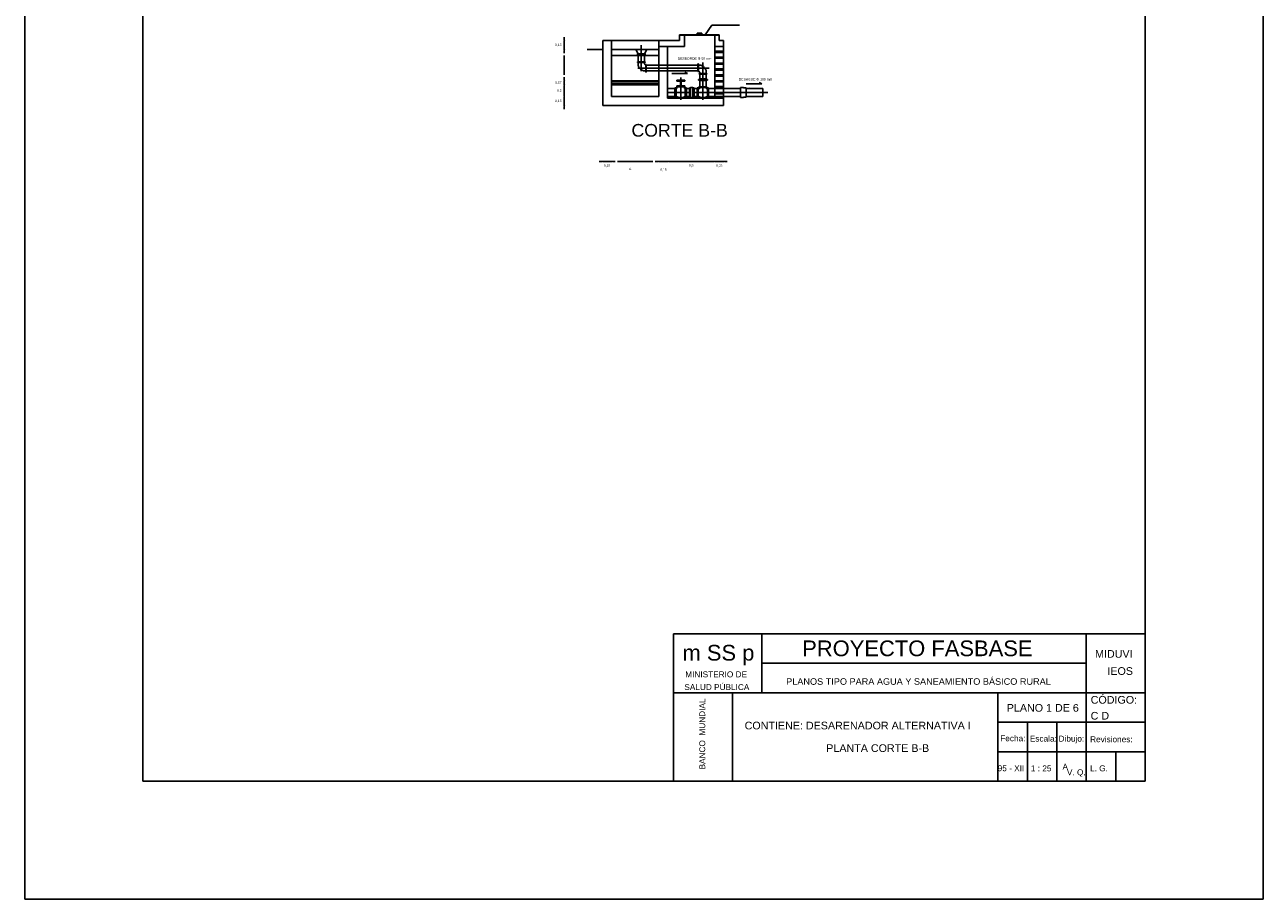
# Model space of a CAD drawing. Header units: metres. Extents: x 2029 to 4131, y 3282 to 4383.
# Tile 18 of 26: x 2413 to 2434, y 4353 to 4368. Entities that reach past the tile are written whole.
import ezdxf
from ezdxf.enums import TextEntityAlignment as Align

# ---------------------------------------------------------------- set-up
doc = ezdxf.new("R2010")
doc.units = ezdxf.units.M
doc.linetypes.add('ACAD_ISO02W100', pattern=[15, 12, -3])
doc.layers.add('Cotas', color=7, linetype='Continuous')
doc.layers.add('Dibujo', color=7, linetype='Continuous')
doc.styles.add('Annotative', font='arial.ttf')
doc.styles.get("Standard").update_dxf_attribs({"font": 'arial.ttf'})
doc.dimstyles.new('Vero', dxfattribs={"dimtxt": 0.04, "dimasz": 0.03, "dimexe": 1.25, "dimexo": 0.625, "dimgap": 0.05, "dimtad": 2, "dimtih": 1, "dimtoh": 1, "dimtxsty": 'Standard', "dimblk": 'DOT', "dimcen": 0, "dimse1": 1, "dimse2": 1, "dimadec": 0, "dimazin": 0, "dimtfac": 1, "dimtix": 1, "dimtmove": 0, "dimatfit": 2, "dimfxl": 1, "dimarcsym": 2})

# ---------------------------------------------------------------- blocks, each defined once
blk = doc.blocks.new('_Dot')
at = {"color": 0, "linetype": 'ByBlock', "lineweight": -2}
blk.add_line((-0.5, 0), (-1, 0), dxfattribs=at)
at = {"color": 0, "linetype": 'ByBlock', "const_width": 0.5}
blk.add_lwpolyline([(-0.25, 0, 1), (0.25, 0, 1)], format="xyb", close=True, dxfattribs=at)
blk = doc.blocks.new('*D69')
at = {"layer": 'Cotas', "color": 0, "linetype": 'ACAD_ISO02W100', "lineweight": -2, "transparency": 16777216}
for p, q in [((2422.507, 4365.774), (2422.477, 4365.774)), ((2422.687, 4365.774), (2422.537, 4365.774)), ((2422.717, 4365.774), (2422.747, 4365.774))]:
    blk.add_line(p, q, dxfattribs=at)
at = {"layer": 'Defpoints', "color": 0, "linetype": 'ACAD_ISO02W100', "transparency": 16777216}
for p in [(2422.537, 4366.872), (2422.687, 4366.872), (2422.537, 4365.774)]:
    blk.add_point(p, dxfattribs=at)
at = {"layer": 'Cotas', "color": 0, "linetype": 'ACAD_ISO02W100', "lineweight": -2, "transparency": 16777216, "xscale": 0.03, "yscale": 0.03, "zscale": 0.03}
blk.add_blockref('_Dot', (2422.537, 4365.774), dxfattribs=at)
at = {"layer": 'Cotas', "color": 0, "linetype": 'ACAD_ISO02W100', "lineweight": -2, "transparency": 16777216, "xscale": 0.03, "yscale": 0.03, "zscale": 0.03, "rotation": 180}
blk.add_blockref('_Dot', (2422.687, 4365.774), dxfattribs=at)
at = {"layer": 'Cotas', "color": 0, "linetype": 'ACAD_ISO02W100', "transparency": 16777216, "insert": (2422.612, 4365.7), "char_height": 0.04, "attachment_point": 5}
blk.add_mtext('0,15', dxfattribs=at)
blk = doc.blocks.new('*D70')
at = {"layer": 'Cotas', "color": 0, "linetype": 'ACAD_ISO02W100', "lineweight": -2, "transparency": 16777216}
for p, q in [((2423.457, 4365.774), (2423.427, 4365.774)), ((2423.637, 4365.774), (2423.487, 4365.774)), ((2423.667, 4365.774), (2423.697, 4365.774))]:
    blk.add_line(p, q, dxfattribs=at)
at = {"layer": 'Defpoints', "color": 0, "linetype": 'ACAD_ISO02W100', "transparency": 16777216}
for p in [(2423.487, 4366.872), (2423.637, 4366.846), (2423.487, 4365.774)]:
    blk.add_point(p, dxfattribs=at)
at = {"layer": 'Cotas', "color": 0, "linetype": 'ACAD_ISO02W100', "lineweight": -2, "transparency": 16777216, "xscale": 0.03, "yscale": 0.03, "zscale": 0.03}
blk.add_blockref('_Dot', (2423.487, 4365.774), dxfattribs=at)
at = {"layer": 'Cotas', "color": 0, "linetype": 'ACAD_ISO02W100', "lineweight": -2, "transparency": 16777216, "xscale": 0.03, "yscale": 0.03, "zscale": 0.03, "rotation": 180}
blk.add_blockref('_Dot', (2423.637, 4365.774), dxfattribs=at)
at = {"layer": 'Cotas', "color": 0, "linetype": 'ACAD_ISO02W100', "transparency": 16777216, "insert": (2423.568, 4365.632), "char_height": 0.04, "attachment_point": 5}
blk.add_mtext('0,15', dxfattribs=at)
blk = doc.blocks.new('*D71')
at = {"layer": 'Cotas', "color": 0, "linetype": 'ACAD_ISO02W100', "lineweight": -2, "transparency": 16777216}
blk.add_line((2423.667, 4365.774), (2424.407, 4365.774), dxfattribs=at)
at = {"layer": 'Defpoints', "color": 0, "linetype": 'ACAD_ISO02W100', "transparency": 16777216}
for p in [(2423.637, 4366.846), (2424.437, 4366.846), (2424.437, 4365.774)]:
    blk.add_point(p, dxfattribs=at)
at = {"layer": 'Cotas', "color": 0, "linetype": 'ACAD_ISO02W100', "lineweight": -2, "transparency": 16777216, "xscale": 0.03, "yscale": 0.03, "zscale": 0.03, "rotation": 180}
blk.add_blockref('_Dot', (2423.637, 4365.774), dxfattribs=at)
at = {"layer": 'Cotas', "color": 0, "linetype": 'ACAD_ISO02W100', "lineweight": -2, "transparency": 16777216, "xscale": 0.03, "yscale": 0.03, "zscale": 0.03}
blk.add_blockref('_Dot', (2424.437, 4365.774), dxfattribs=at)
at = {"layer": 'Cotas', "color": 0, "linetype": 'ACAD_ISO02W100', "transparency": 16777216, "insert": (2424.037, 4365.7), "char_height": 0.04, "attachment_point": 5}
blk.add_mtext('0,8', dxfattribs=at)
blk = doc.blocks.new('*D72')
at = {"layer": 'Cotas', "color": 0, "linetype": 'ACAD_ISO02W100', "lineweight": -2, "transparency": 16777216}
for p, q in [((2424.407, 4365.774), (2424.377, 4365.774)), ((2424.437, 4365.774), (2424.587, 4365.774)), ((2424.617, 4365.774), (2424.647, 4365.774))]:
    blk.add_line(p, q, dxfattribs=at)
at = {"layer": 'Defpoints', "color": 0, "linetype": 'ACAD_ISO02W100', "transparency": 16777216}
for p in [(2424.437, 4366.846), (2424.587, 4366.846), (2424.587, 4365.774)]:
    blk.add_point(p, dxfattribs=at)
at = {"layer": 'Cotas', "color": 0, "linetype": 'ACAD_ISO02W100', "lineweight": -2, "transparency": 16777216, "xscale": 0.03, "yscale": 0.03, "zscale": 0.03}
blk.add_blockref('_Dot', (2424.437, 4365.774), dxfattribs=at)
at = {"layer": 'Cotas', "color": 0, "linetype": 'ACAD_ISO02W100', "lineweight": -2, "transparency": 16777216, "xscale": 0.03, "yscale": 0.03, "zscale": 0.03, "rotation": 180}
blk.add_blockref('_Dot', (2424.587, 4365.774), dxfattribs=at)
at = {"layer": 'Cotas', "color": 0, "linetype": 'ACAD_ISO02W100', "transparency": 16777216, "insert": (2424.512, 4365.7), "char_height": 0.04, "attachment_point": 5}
blk.add_mtext('0,15', dxfattribs=at)
blk = doc.blocks.new('*D73')
at = {"layer": 'Cotas', "color": 0, "linetype": 'ACAD_ISO02W100', "lineweight": -2, "transparency": 16777216}
for p, q in [((2421.886, 4367.852), (2421.886, 4367.882)), ((2421.886, 4367.822), (2421.886, 4367.672)), ((2421.886, 4367.642), (2421.886, 4367.612))]:
    blk.add_line(p, q, dxfattribs=at)
at = {"layer": 'Defpoints', "color": 0, "linetype": 'ACAD_ISO02W100', "transparency": 16777216}
for p in [(2422.537, 4367.822), (2421.886, 4367.672), (2422.537, 4367.672)]:
    blk.add_point(p, dxfattribs=at)
at = {"layer": 'Cotas', "color": 0, "linetype": 'ACAD_ISO02W100', "lineweight": -2, "transparency": 16777216, "xscale": 0.03, "yscale": 0.03, "zscale": 0.03}
for p, rotation in [((2421.886, 4367.822), 270), ((2421.886, 4367.672), 90)]:
    blk.add_blockref('_Dot', p, dxfattribs=dict(at, rotation=rotation))
at = {"layer": 'Cotas', "color": 0, "linetype": 'ACAD_ISO02W100', "transparency": 16777216, "insert": (2421.784, 4367.747), "char_height": 0.04, "attachment_point": 5}
blk.add_mtext('0,15', dxfattribs=at)
blk = doc.blocks.new('*D74')
at = {"layer": 'Cotas', "color": 0, "linetype": 'ACAD_ISO02W100', "lineweight": -2, "transparency": 16777216}
for p, q in [((2421.886, 4367.172), (2421.886, 4367.202)), ((2421.886, 4367.072), (2421.886, 4367.142)), ((2421.886, 4367.042), (2421.886, 4367.012))]:
    blk.add_line(p, q, dxfattribs=at)
at = {"layer": 'Defpoints', "color": 0, "linetype": 'ACAD_ISO02W100', "transparency": 16777216}
for p in [(2421.886, 4367.142), (2422.687, 4367.142), (2422.687, 4367.072)]:
    blk.add_point(p, dxfattribs=at)
at = {"layer": 'Cotas', "color": 0, "linetype": 'ACAD_ISO02W100', "lineweight": -2, "transparency": 16777216, "xscale": 0.03, "yscale": 0.03, "zscale": 0.03}
for p, rotation in [((2421.886, 4367.142), 270), ((2421.886, 4367.072), 90)]:
    blk.add_blockref('_Dot', p, dxfattribs=dict(at, rotation=rotation))
at = {"layer": 'Cotas', "color": 0, "linetype": 'ACAD_ISO02W100', "transparency": 16777216, "insert": (2421.784, 4367.107), "char_height": 0.04, "attachment_point": 5}
blk.add_mtext('0,07', dxfattribs=at)
blk = doc.blocks.new('*D75')
at = {"layer": 'Cotas', "color": 0, "linetype": 'ACAD_ISO02W100', "lineweight": -2, "transparency": 16777216}
blk.add_line((2421.886, 4367.042), (2421.886, 4366.902), dxfattribs=at)
at = {"layer": 'Defpoints', "color": 0, "linetype": 'ACAD_ISO02W100', "transparency": 16777216}
for p in [(2422.687, 4367.072), (2421.886, 4366.872), (2422.687, 4366.872)]:
    blk.add_point(p, dxfattribs=at)
at = {"layer": 'Cotas', "color": 0, "linetype": 'ACAD_ISO02W100', "lineweight": -2, "transparency": 16777216, "xscale": 0.03, "yscale": 0.03, "zscale": 0.03}
for p, rotation in [((2421.886, 4367.072), 90), ((2421.886, 4366.872), 270)]:
    blk.add_blockref('_Dot', p, dxfattribs=dict(at, rotation=rotation))
at = {"layer": 'Cotas', "color": 0, "linetype": 'ACAD_ISO02W100', "transparency": 16777216, "insert": (2421.8, 4366.972), "char_height": 0.04, "attachment_point": 5}
blk.add_mtext('0,2', dxfattribs=at)
blk = doc.blocks.new('*D76')
at = {"layer": 'Cotas', "color": 0, "linetype": 'ACAD_ISO02W100', "lineweight": -2, "transparency": 16777216}
for p, q in [((2421.886, 4366.902), (2421.886, 4366.932)), ((2421.886, 4366.872), (2421.886, 4366.722)), ((2421.886, 4366.692), (2421.886, 4366.662))]:
    blk.add_line(p, q, dxfattribs=at)
at = {"layer": 'Defpoints', "color": 0, "linetype": 'ACAD_ISO02W100', "transparency": 16777216}
for p in [(2422.687, 4366.872), (2421.886, 4366.722), (2422.537, 4366.722)]:
    blk.add_point(p, dxfattribs=at)
at = {"layer": 'Cotas', "color": 0, "linetype": 'ACAD_ISO02W100', "lineweight": -2, "transparency": 16777216, "xscale": 0.03, "yscale": 0.03, "zscale": 0.03}
for p, rotation in [((2421.886, 4366.872), 270), ((2421.886, 4366.722), 90)]:
    blk.add_blockref('_Dot', p, dxfattribs=dict(at, rotation=rotation))
at = {"layer": 'Cotas', "color": 0, "linetype": 'ACAD_ISO02W100', "transparency": 16777216, "insert": (2421.784, 4366.797), "char_height": 0.04, "attachment_point": 5}
blk.add_mtext('0,15', dxfattribs=at)

msp = doc.modelspace()

# ---------------------------------------------------------------- linework, layer by layer
at = {"layer": 'Cotas', "linetype": 'ACAD_ISO02W100'}
for p, q in [((2421.886, 4367.242), (2421.886, 4367.572)), ((2422.787, 4365.774), (2423.004, 4365.774)), ((2423.387, 4365.774), (2423.004, 4365.774))]:
    msp.add_line(p, q, dxfattribs=at)
at = {"layer": 'Dibujo', "color": 0, "linetype": 'ByBlock'}
for p, q in [((2412.738, 4353.265), (2412.738, 4382.965)), ((2433.738, 4382.965), (2433.738, 4353.265)), ((2414.738, 4380.965), (2414.738, 4355.265)), ((2431.738, 4380.965), (2431.738, 4355.265)), ((2423.738, 4357.765), (2423.738, 4355.265)), ((2431.738, 4357.765), (2423.738, 4357.765)), ((2425.238, 4357.765), (2425.238, 4356.765)), ((2430.738, 4355.265), (2430.738, 4357.765)), ((2430.738, 4357.265), (2425.238, 4357.265)), ((2431.738, 4356.765), (2423.738, 4356.765)), ((2424.738, 4356.765), (2424.738, 4355.265)), ((2424.738, 4355.265), (2424.738, 4356.765)), ((2429.238, 4355.265), (2429.238, 4356.765)), ((2431.738, 4356.265), (2429.238, 4356.265)), ((2429.738, 4355.265), (2429.738, 4356.265)), ((2430.238, 4355.265), (2430.238, 4356.265)), ((2431.738, 4355.765), (2429.238, 4355.765)), ((2431.238, 4355.265), (2431.238, 4355.765)), ((2431.738, 4355.265), (2414.738, 4355.265)), ((2433.738, 4353.265), (2412.738, 4353.265))]:
    msp.add_line(p, q, dxfattribs=at)
at = {"layer": 'Dibujo', "linetype": 'ACAD_ISO02W100'}
for p, q in [((2424.39, 4368.083), (2424.275, 4367.922)), ((2424.39, 4368.083), (2424.859, 4368.083)), ((2422.537, 4367.822), (2422.537, 4366.722)), ((2422.537, 4367.822), (2422.687, 4367.822)), ((2422.687, 4367.822), (2422.687, 4366.872)), ((2422.687, 4367.822), (2423.487, 4367.822)), ((2423.487, 4367.822), (2423.487, 4366.872)), ((2423.487, 4367.822), (2423.842, 4367.822)), ((2423.84, 4367.922), (2424.514, 4367.922)), ((2423.84, 4367.922), (2423.84, 4367.912)), ((2423.84, 4367.912), (2424.514, 4367.912)), ((2423.842, 4367.822), (2423.842, 4367.912)), ((2423.922, 4367.722), (2423.922, 4367.912)), ((2424.137, 4367.95), (2424.217, 4367.95)), ((2424.137, 4367.95), (2424.137, 4367.922)), ((2424.142, 4367.945), (2424.212, 4367.945)), ((2424.142, 4367.945), (2424.142, 4367.922)), ((2424.212, 4367.945), (2424.212, 4367.922)), ((2424.217, 4367.95), (2424.217, 4367.922)), ((2424.437, 4366.846), (2424.437, 4367.912)), ((2424.512, 4367.912), (2424.512, 4367.822)), ((2424.512, 4367.822), (2424.587, 4367.822)), ((2424.514, 4367.922), (2424.514, 4367.912)), ((2424.587, 4366.722), (2424.587, 4367.822)), ((2422.537, 4367.672), (2422.272, 4367.672)), ((2422.687, 4367.672), (2423.487, 4367.672)), ((2423.136, 4367.597), (2423.098, 4367.672)), ((2423.126, 4367.587), (2423.126, 4367.597)), ((2423.126, 4367.597), (2423.256, 4367.597)), ((2423.256, 4367.587), (2423.126, 4367.587)), ((2423.136, 4367.46), (2423.136, 4367.597)), ((2423.191, 4367.587), (2423.191, 4367.744)), ((2423.191, 4367.587), (2423.191, 4367.303)), ((2423.246, 4367.597), (2423.284, 4367.672)), ((2423.246, 4367.46), (2423.246, 4367.597)), ((2423.256, 4367.597), (2423.256, 4367.587)), ((2423.487, 4367.722), (2423.922, 4367.722)), ((2423.637, 4367.722), (2423.637, 4366.846)), ((2424.587, 4367.722), (2424.437, 4367.722)), ((2424.587, 4367.642), (2424.437, 4367.642)), ((2424.587, 4367.622), (2424.437, 4367.622)), ((2422.687, 4367.572), (2423.487, 4367.572)), ((2423.126, 4367.45), (2423.126, 4367.46)), ((2423.126, 4367.46), (2423.256, 4367.46)), ((2423.256, 4367.45), (2423.126, 4367.45)), ((2423.136, 4367.408), (2423.136, 4367.45)), ((2423.246, 4367.433), (2423.246, 4367.45)), ((2423.256, 4367.46), (2423.256, 4367.45)), ((2423.266, 4367.288), (2423.266, 4367.418)), ((2423.266, 4367.418), (2423.276, 4367.418)), ((2423.276, 4367.418), (2423.276, 4367.288)), ((2423.276, 4367.418), (2423.276, 4367.288)), ((2424.152, 4367.408), (2423.276, 4367.408)), ((2424.152, 4367.298), (2424.152, 4367.428)), ((2424.152, 4367.428), (2424.162, 4367.428)), ((2424.152, 4367.428), (2424.162, 4367.428)), ((2424.162, 4367.428), (2424.162, 4367.298)), ((2424.182, 4367.408), (2424.162, 4367.408)), ((2424.237, 4367.266), (2424.237, 4367.453)), ((2424.587, 4367.542), (2424.437, 4367.542)), ((2424.587, 4367.522), (2424.437, 4367.522)), ((2424.587, 4367.442), (2424.437, 4367.442)), ((2424.587, 4367.422), (2424.437, 4367.422)), ((2423.131, 4367.353), (2424.342, 4367.353)), ((2423.246, 4367.308), (2423.266, 4367.308)), ((2423.266, 4367.288), (2423.276, 4367.288)), ((2424.152, 4367.308), (2423.276, 4367.308)), ((2423.711, 4367.266), (2423.974, 4367.266)), ((2423.862, 4367.154), (2423.862, 4367.194)), ((2423.974, 4367.266), (2423.928, 4367.287)), ((2424.162, 4367.298), (2424.152, 4367.298)), ((2424.312, 4367.162), (2424.162, 4367.162)), ((2424.162, 4367.162), (2424.162, 4367.152)), ((2424.172, 4367.266), (2424.302, 4367.266)), ((2424.172, 4367.256), (2424.172, 4367.266)), ((2424.302, 4367.256), (2424.172, 4367.256)), ((2424.302, 4367.172), (2424.172, 4367.172)), ((2424.172, 4367.162), (2424.172, 4367.172)), ((2424.182, 4367.283), (2424.182, 4367.266)), ((2424.182, 4367.283), (2424.182, 4367.172)), ((2424.237, 4367.256), (2424.237, 4367.172)), ((2424.292, 4367.308), (2424.292, 4367.266)), ((2424.292, 4367.256), (2424.292, 4367.172)), ((2424.302, 4367.266), (2424.302, 4367.256)), ((2424.302, 4367.162), (2424.302, 4367.172)), ((2424.312, 4367.162), (2424.312, 4367.152)), ((2424.587, 4367.342), (2424.437, 4367.342)), ((2424.587, 4367.322), (2424.437, 4367.322)), ((2424.587, 4367.242), (2424.437, 4367.242)), ((2424.587, 4367.222), (2424.437, 4367.222)), ((2422.687, 4367.142), (2423.487, 4367.142)), ((2422.687, 4367.122), (2423.487, 4367.122)), ((2422.687, 4367.092), (2423.487, 4367.092)), ((2422.687, 4367.072), (2423.487, 4367.072)), ((2423.637, 4367.012), (2423.762, 4367.012)), ((2423.762, 4367.024), (2423.782, 4367.024)), ((2423.762, 4366.86), (2423.762, 4367.024)), ((2423.782, 4367.024), (2423.782, 4366.872)), ((2423.782, 4367.012), (2423.797, 4367.012)), ((2423.782, 4367.012), (2423.797, 4367.012)), ((2423.929, 4367.154), (2423.794, 4367.154)), ((2423.794, 4367.134), (2423.794, 4367.154)), ((2423.929, 4367.134), (2423.794, 4367.134)), ((2423.929, 4367.057), (2423.794, 4367.057)), ((2423.794, 4367.037), (2423.794, 4367.057)), ((2423.929, 4367.037), (2423.794, 4367.037)), ((2423.797, 4367.037), (2423.797, 4367.012)), ((2423.857, 4367.134), (2423.857, 4367.057)), ((2423.862, 4367.037), (2423.862, 4366.818)), ((2423.867, 4367.134), (2423.867, 4367.057)), ((2423.867, 4367.134), (2423.867, 4367.057)), ((2423.927, 4367.037), (2423.927, 4367.012)), ((2423.927, 4367.012), (2423.938, 4367.012)), ((2423.927, 4367.012), (2423.938, 4367.012)), ((2423.929, 4367.134), (2423.929, 4367.154)), ((2423.929, 4367.037), (2423.929, 4367.057)), ((2423.938, 4367.024), (2423.958, 4367.024)), ((2423.938, 4366.86), (2423.938, 4367.024)), ((2423.958, 4367.024), (2423.958, 4366.872)), ((2423.958, 4367.012), (2424.007, 4367.012)), ((2424.007, 4367.024), (2424.007, 4366.86)), ((2424.007, 4367.024), (2424.027, 4367.024)), ((2424.027, 4367.029), (2424.027, 4366.855)), ((2424.027, 4367.029), (2424.067, 4367.029)), ((2424.067, 4367.029), (2424.067, 4366.855)), ((2424.067, 4367.024), (2424.087, 4367.024)), ((2424.087, 4367.024), (2424.087, 4366.872)), ((2424.087, 4367.012), (2424.137, 4367.012)), ((2424.137, 4367.024), (2424.157, 4367.024)), ((2424.137, 4367.024), (2424.137, 4366.86)), ((2424.157, 4367.024), (2424.157, 4366.872)), ((2424.157, 4367.012), (2424.182, 4367.012)), ((2424.157, 4367.012), (2424.172, 4367.012)), ((2424.312, 4367.152), (2424.162, 4367.152)), ((2424.17, 4367.037), (2424.305, 4367.037)), ((2424.17, 4367.037), (2424.17, 4367.029)), ((2424.17, 4367.029), (2424.305, 4367.029)), ((2424.172, 4367.152), (2424.172, 4367.144)), ((2424.302, 4367.144), (2424.172, 4367.144)), ((2424.182, 4367.144), (2424.182, 4367.037)), ((2424.182, 4367.029), (2424.182, 4367.012)), ((2424.237, 4367.144), (2424.237, 4366.818)), ((2424.292, 4367.144), (2424.292, 4367.037)), ((2424.292, 4367.029), (2424.292, 4367.012)), ((2424.292, 4367.012), (2424.314, 4367.012)), ((2424.302, 4367.144), (2424.302, 4367.152)), ((2424.305, 4367.037), (2424.305, 4367.029)), ((2424.314, 4367.024), (2424.334, 4367.024)), ((2424.314, 4366.86), (2424.314, 4367.024)), ((2424.334, 4367.024), (2424.334, 4366.86)), ((2424.334, 4367.012), (2424.587, 4367.012)), ((2424.587, 4367.142), (2424.437, 4367.142)), ((2424.587, 4367.122), (2424.437, 4367.122)), ((2424.587, 4367.042), (2424.437, 4367.042)), ((2424.587, 4367.022), (2424.437, 4367.022)), ((2424.587, 4367.012), (2424.872, 4367.012)), ((2424.872, 4366.855), (2424.872, 4367.028)), ((2424.872, 4366.855), (2424.872, 4367.028)), ((2424.872, 4367.028), (2424.922, 4367.028)), ((2424.922, 4367.028), (2424.922, 4367.019)), ((2424.972, 4367.019), (2424.922, 4367.019)), ((2424.972, 4367.09), (2425.235, 4367.09)), ((2424.972, 4366.865), (2424.972, 4367.019)), ((2424.972, 4367.012), (2425.25, 4367.012)), ((2425.022, 4367.028), (2425.022, 4367.028)), ((2425.235, 4367.09), (2425.189, 4367.111)), ((2425.25, 4367.012), (2425.25, 4366.872)), ((2422.687, 4366.872), (2423.487, 4366.872)), ((2423.637, 4366.872), (2423.762, 4366.872)), ((2423.637, 4366.872), (2423.762, 4366.872)), ((2423.637, 4366.846), (2424.587, 4366.846)), ((2423.762, 4366.86), (2423.782, 4366.86)), ((2423.782, 4366.86), (2423.782, 4366.872)), ((2423.782, 4366.872), (2423.797, 4366.872)), ((2423.782, 4366.872), (2423.797, 4366.872)), ((2423.927, 4366.872), (2423.938, 4366.872)), ((2423.927, 4366.872), (2423.938, 4366.872)), ((2423.927, 4366.872), (2423.938, 4366.872)), ((2423.938, 4366.86), (2423.958, 4366.86)), ((2423.958, 4366.86), (2423.958, 4366.872)), ((2423.958, 4366.872), (2424.007, 4366.872)), ((2423.958, 4366.872), (2424.007, 4366.872)), ((2424.007, 4366.86), (2424.027, 4366.86)), ((2424.027, 4366.855), (2424.067, 4366.855)), ((2424.067, 4366.86), (2424.087, 4366.86)), ((2424.087, 4366.872), (2424.137, 4366.872)), ((2424.087, 4366.86), (2424.087, 4366.872)), ((2424.087, 4366.872), (2424.137, 4366.872)), ((2424.137, 4366.86), (2424.157, 4366.86)), ((2424.157, 4366.86), (2424.157, 4366.872)), ((2424.157, 4366.872), (2424.172, 4366.872)), ((2424.157, 4366.872), (2424.172, 4366.872)), ((2424.302, 4366.872), (2424.314, 4366.872)), ((2424.302, 4366.872), (2424.314, 4366.872)), ((2424.314, 4366.86), (2424.334, 4366.86)), ((2424.334, 4366.872), (2424.587, 4366.872)), ((2424.334, 4366.872), (2424.356, 4366.872)), ((2424.587, 4366.942), (2424.437, 4366.942)), ((2424.587, 4366.922), (2424.437, 4366.922)), ((2424.587, 4366.872), (2424.872, 4366.872)), ((2424.872, 4366.855), (2424.922, 4366.855)), ((2424.972, 4366.865), (2424.922, 4366.865)), ((2424.922, 4366.855), (2424.922, 4366.865)), ((2424.972, 4366.872), (2425.25, 4366.872)), ((2422.537, 4366.722), (2424.587, 4366.722))]:
    msp.add_line(p, q, dxfattribs=at)
at = {"layer": 'Dibujo'}
for p, q in [((2423.637, 4366.942), (2423.762, 4366.942)), ((2423.782, 4366.942), (2423.938, 4366.942)), ((2423.958, 4366.942), (2424.007, 4366.942)), ((2424.087, 4366.942), (2424.137, 4366.942)), ((2424.157, 4366.942), (2424.314, 4366.942)), ((2424.334, 4366.942), (2425.336, 4366.942))]:
    msp.add_line(p, q, dxfattribs=at)
at = {"layer": 'Dibujo', "linetype": 'ACAD_ISO02W100'}
for centre, radius, start, end in [((2423.271, 4367.445), 0.14, 195.5509, 259.9017), ((2423.283, 4367.441), 0.0372, 193.228, 244.1286), ((2424.158, 4367.271), 0.14, 15.5509, 79.9017), ((2424.146, 4367.274), 0.0372, 13.228, 64.1286), ((2423.862, 4366.992), 0.137, 241.6778, 298.3222), ((2424.237, 4366.992), 0.137, 241.6778, 298.3222)]:
    msp.add_arc(centre, radius, start, end, dxfattribs=at)

# ---------------------------------------------------------------- texts
for s, height, p in [('DESBORDE Φ 50 mm', 0.04121, (2423.809, 4367.498)), ('DESAGUE Φ 100 mm ', 0.04121, (2424.846, 4367.145)), ('CORTE B-B', 0.2148, (2423.025, 4366.194)), ('A ', 0.0412, (2422.984, 4365.627))]:
    msp.add_text(s, height=height, dxfattribs=at).set_placement(p)
at = {"layer": 'Dibujo', "color": 0, "linetype": 'ByBlock'}
for s, height, p in [('m SS p', 0.2662, (2423.89, 4357.311)), ('PROYECTO FASBASE', 0.26624, (2425.92, 4357.386)), ('PLANOS TIPO PARA AGUA Y SANEAMIENTO BÁSICO RURAL', 0.11076, (2425.648, 4356.901))]:
    msp.add_text(s, height=height, dxfattribs=at).set_placement(p)
at = {"layer": 'Dibujo', "color": 0, "linetype": 'ByBlock', "style": 'Annotative'}
for s, p in [('MIDUVI', (2430.886, 4357.36)), ('IEOS', (2431.095, 4357.069)), ('CÓDIGO:', (2430.812, 4356.581)), ('PLANO 1 DE 6', (2429.389, 4356.445)), ('CONTIENE: DESARENADOR ALTERNATIVA I ', (2424.944, 4356.145)), ('C D', (2430.811, 4356.311))]:
    msp.add_text(s, height=0.13, dxfattribs=at).set_placement(p)
at = {"layer": 'Dibujo', "color": 0, "linetype": 'ByBlock'}
for s, p in [('MINISTERIO DE', (2424.461, 4357.028)), ('SALUD PÚBLICA', (2424.473, 4356.812)), ('Fecha:', (2429.492, 4355.943)), ('Escala:', (2430.009, 4355.938)), ('Dibujo:', (2430.485, 4355.938)), ('Revisiones:', (2431.163, 4355.927)), ('95 - XII', (2429.46, 4355.436)), ('1 : 25', (2429.972, 4355.434)), ('A', (2430.38, 4355.461)), ('V. Q.', (2430.568, 4355.368)), ('L. G. ', (2430.972, 4355.434))]:
    msp.add_text(s, height=0.1, dxfattribs=at).set_placement(p, align=Align.CENTER)
msp.add_text('BANCO  MUNDIAL', height=0.1, rotation=90, dxfattribs=at).set_placement((2424.275, 4356.067), align=Align.CENTER)
at = {"layer": 'Dibujo', "color": 0, "linetype": 'ByBlock', "insert": (2426.328, 4355.892), "char_height": 0.13, "width": 2.33565, "attachment_point": 1}
msp.add_mtext('PLANTA CORTE B-B', dxfattribs=at)

# ---------------------------------------------------------------- dimensions: what is measured, and where the dimension line sits
at = {"layer": 'Cotas', "linetype": 'ACAD_ISO02W100'}
for base, p1, p2, picture, middle in [((2421.886, 4367.672), (2422.537, 4367.822), (2422.537, 4367.672), '*D73', (2421.784, 4367.747)), ((2421.886, 4367.142), (2422.687, 4367.072), (2422.687, 4367.142), '*D74', (2421.784, 4367.107)), ((2421.886, 4366.872), (2422.687, 4367.072), (2422.687, 4366.872), '*D75', (2421.8, 4366.972)), ((2421.886, 4366.722), (2422.687, 4366.872), (2422.537, 4366.722), '*D76', (2421.784, 4366.797))]:
    dim = msp.add_linear_dim(base=base, p1=p1, p2=p2, angle=90, dimstyle='Vero', dxfattribs=at)
    dim.commit()
    dim.dimension.update_dxf_attribs({"geometry": picture, "text_midpoint": middle})
for base, p1, p2, picture, middle in [((2422.537, 4365.774), (2422.687, 4366.872), (2422.537, 4366.872), '*D69', (2422.612, 4365.7)), ((2424.437, 4365.774), (2423.637, 4366.846), (2424.437, 4366.846), '*D71', (2424.037, 4365.7)), ((2424.587, 4365.774), (2424.437, 4366.846), (2424.587, 4366.846), '*D72', (2424.512, 4365.7))]:
    dim = msp.add_linear_dim(base=base, p1=p1, p2=p2, dimstyle='Vero', dxfattribs=at)
    dim.commit()
    dim.dimension.update_dxf_attribs({"geometry": picture, "text_midpoint": middle})
dim = msp.add_linear_dim(base=(2423.487, 4365.774), p1=(2423.637, 4366.846), p2=(2423.487, 4366.872), dimstyle='Vero', override={"dimtmove": 2}, dxfattribs=at)
dim.commit()
dim.dimension.update_dxf_attribs({"geometry": '*D70', "text_midpoint": (2423.568, 4365.632), "dimtype": 160})

doc.saveas('drawing.dxf')
